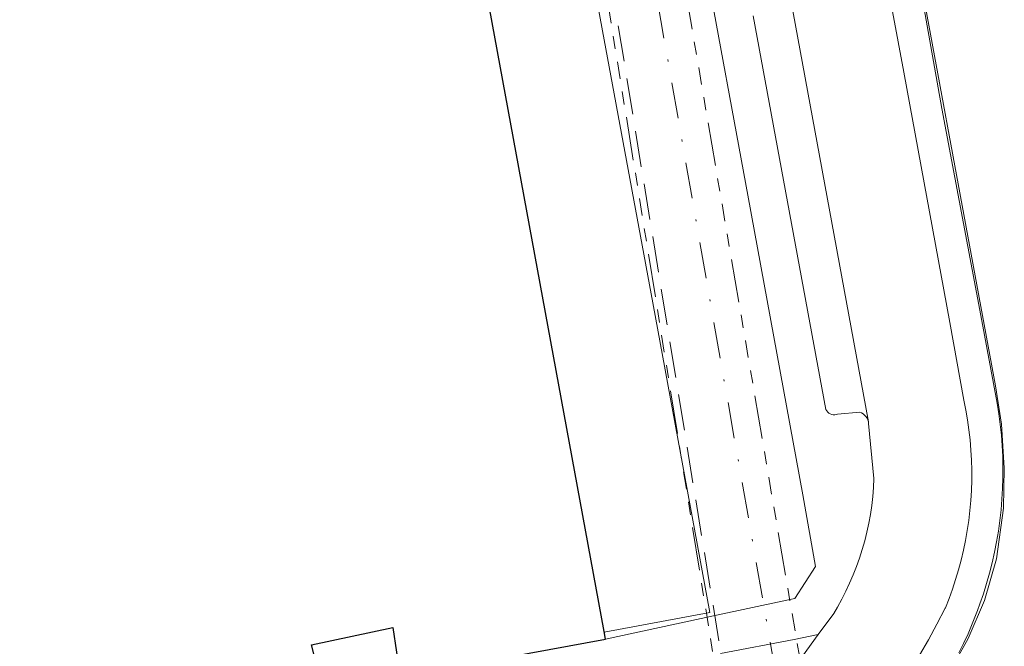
# Model space of a CAD drawing. Header units: metres. Extents: x 174255 to 175175, y 462028 to 462911.
# Tile 22 of 256: x 174373 to 174428, y 462313 to 462347. Entities that reach past the tile are written whole.
import ezdxf

# ---------------------------------------------------------------- set-up
doc = ezdxf.new("R2010")
doc.units = ezdxf.units.M
for name, pattern in [('RI-DRAINAGE', [19.2, 6, -1.8, 1.8, -1.8, 2.4, -1.8, 1.8, -1.8]), ('RI-HWA', [7.4, 5, -2.4]), ('RI-VWA', [11, 5, -3, 0, -3])]:
    doc.linetypes.add(name, pattern=pattern)
for name, color, linetype, lineweight in [('B-WE-OG-BEBOUWING-G', 8, 'Continuous', 30), ('B-WE-OG-TERREIN_ERF-G', 8, 'Continuous', 20), ('B-WE-OG-TERREIN_GROEN-G', 8, 'Continuous', 20), ('B-WE-OG-WEG_VERHARD_OPEN -G', 8, 'Continuous', 20), ('B-WE-RI-DRAINAGE-G', 8, 'RI-DRAINAGE', 20), ('B-WE-RI-HWA-G', 8, 'RI-HWA', 20), ('B-WE-RI-VWA-G', 8, 'RI-VWA', 20), ('B-XX-KG-GRENS_PERCEEL-G', 213, 'Continuous', 20)]:
    doc.layers.add(name, color=color, linetype=linetype, lineweight=lineweight)

msp = doc.modelspace()

# ---------------------------------------------------------------- linework, layer by layer
at = {"layer": 'B-WE-OG-BEBOUWING-G'}
msp.add_lwpolyline([(174371.595, 462311.083), (174374.36, 462305.151), (174374.431, 462304.857), (174390.369, 462308.934), (174389.377, 462312.81), (174393.886, 462313.769), (174394.289, 462311.038), (174405.67, 462313.135), (174405.592, 462313.556), (174399.093, 462348.951), (174398.961, 462349.668), (174397.777, 462356.118), (174396.272, 462355.842), (174395.471, 462361.324), (174397.648, 462361.568), (174396.812, 462369.028), (174391.176, 462419.314)], dxfattribs=at)
at = {"layer": 'B-WE-OG-TERREIN_ERF-G'}
msp.add_lwpolyline([(174421.765, 462356.937), (174424.332, 462342.558), (174426.487, 462331.065), (174427.397, 462326.211), (174427.489, 462325.624), (174427.566, 462325.035), (174427.627, 462324.444), (174427.672, 462323.852), (174427.701, 462323.259), (174427.715, 462322.665), (174427.712, 462322.07), (174427.693, 462321.477), (174427.658, 462320.884), (174427.607, 462320.292), (174427.54, 462319.701), (174427.458, 462319.113), (174427.359, 462318.527), (174427.245, 462317.944), (174427.115, 462317.364), (174426.97, 462316.788), (174426.809, 462316.216), (174426.633, 462315.649), (174426.441, 462315.087), (174426.305, 462314.721), (174426.235, 462314.53), (174426.013, 462313.978), (174425.777, 462313.433), (174425.526, 462312.895), (174425.261, 462312.363)], dxfattribs=at)
at = {"layer": 'B-WE-OG-TERREIN_GROEN-G'}
for points in [[(174405.67, 462313.135), (174411.665, 462314.42), (174415.728, 462315.29), (174416.177, 462315.387), (174417.321, 462317.156), (174416.611, 462321.124), (174413.573, 462337.739), (174411.179, 462350.707), (174413.271, 462351.133), (174412.292, 462357.134), (174410.947, 462356.975), (174411.755, 462351.895), (174409.075, 462351.429), (174401.293, 462350.074), (174398.961, 462349.668)], [(174417.476, 462313.38), (174416.127, 462313.119), (174412.047, 462312.332)], [(174416.361, 462311.849), (174417.476, 462313.38)]]:
    msp.add_lwpolyline(points, dxfattribs=at)
at = {"layer": 'B-WE-OG-WEG_VERHARD_OPEN -G'}
msp.add_line((174420.253, 462325.18), (174415.741, 462349.723), dxfattribs=at)
for points in [[(174423.089, 462312.239), (174423.578, 462313.099), (174424.052, 462313.967), (174424.512, 462314.843), (174424.521, 462314.863), (174424.725, 462315.383), (174424.915, 462315.909), (174425.09, 462316.44), (174425.25, 462316.975), (174425.394, 462317.515), (174425.522, 462318.059), (174425.635, 462318.607), (174425.732, 462319.157), (174425.814, 462319.71), (174425.879, 462320.266), (174425.929, 462320.822), (174425.963, 462321.38), (174425.98, 462321.939), (174425.982, 462322.498), (174425.968, 462323.057), (174425.938, 462323.615), (174425.891, 462324.172), (174425.829, 462324.728), (174425.751, 462325.281), (174425.657, 462325.832), (174425.548, 462326.38), (174424.777, 462330.687), (174422.218, 462344.558), (174419.909, 462356.936)], [(174413.862, 462347.691), (174417.899, 462325.871), (174417.94, 462325.793), (174417.995, 462325.723), (174418.061, 462325.665), (174418.136, 462325.619), (174418.219, 462325.587), (174418.306, 462325.571), (174418.395, 462325.57), (174418.482, 462325.586), (174418.541, 462325.606), (174419.77, 462325.714), (174419.87, 462325.673), (174419.962, 462325.618), (174420.045, 462325.55), (174420.117, 462325.47), (174420.177, 462325.381), (174420.222, 462325.283), (174420.253, 462325.18)], [(174417.476, 462313.38), (174418.333, 462314.556), (174418.536, 462314.901), (174418.776, 462315.339), (174419.001, 462315.784), (174419.213, 462316.235), (174419.409, 462316.694), (174419.591, 462317.158), (174419.758, 462317.628), (174419.91, 462318.104), (174420.046, 462318.583), (174420.167, 462319.067), (174420.272, 462319.555), (174420.362, 462320.045), (174420.436, 462320.539), (174420.494, 462321.034), (174420.536, 462321.531), (174420.562, 462322.029), (174420.267, 462325.078), (174420.253, 462325.18)]]:
    msp.add_lwpolyline(points, dxfattribs=at)
at = {"layer": 'B-WE-RI-DRAINAGE-G', "ltscale": 0.4}
msp.add_line((174406.186, 462372.031), (174418.229, 462301.643), dxfattribs=at)
msp.add_lwpolyline([(174389.544, 462299.677), (174413.337, 462301.785), (174403.341, 462363.665)], dxfattribs=at)
at = {"layer": 'B-WE-RI-HWA-G', "ltscale": 0.4}
msp.add_line((174413.868, 462301.347), (174402.998, 462367.838), dxfattribs=at)
at = {"layer": 'B-WE-RI-VWA-G', "ltscale": 0.4}
msp.add_line((174416.713, 462302.12), (174406.39, 462360.809), dxfattribs=at)
at = {"layer": 'B-XX-KG-GRENS_PERCEEL-G', "flags": 128}
for points in [[(174340.173, 462380.737), (174348.235, 462368.969), (174356.257, 462357.22), (174359.656, 462359.561), (174363.921, 462353.291), (174365.813, 462349.049), (174367.344, 462343.227), (174360.082, 462342.101), (174362.381, 462326.487), (174364.436, 462312.513), (174363.311, 462312.403), (174364.664, 462300.846), (174375.341, 462303.578), (174374.964, 462304.993), (174390.369, 462308.934), (174389.377, 462312.81), (174393.886, 462313.769), (174394.289, 462311.038), (174405.67, 462313.135), (174405.598, 462313.526), (174411.462, 462314.609), (174408.298, 462331.77), (174405.106, 462349.073)], [(174422.017, 462302.272), (174417.764, 462301.099), (174418.36, 462301.964), (174424.531, 462310.917), (174425.787, 462313.171), (174426.692, 462315.274), (174427.351, 462317.582), (174427.74, 462320.395), (174427.789, 462322.618), (174427.64, 462325.042), (174427.309, 462327.175), (174421.846, 462356.694)]]:
    msp.add_lwpolyline(points, dxfattribs=at)

doc.saveas('drawing.dxf')
